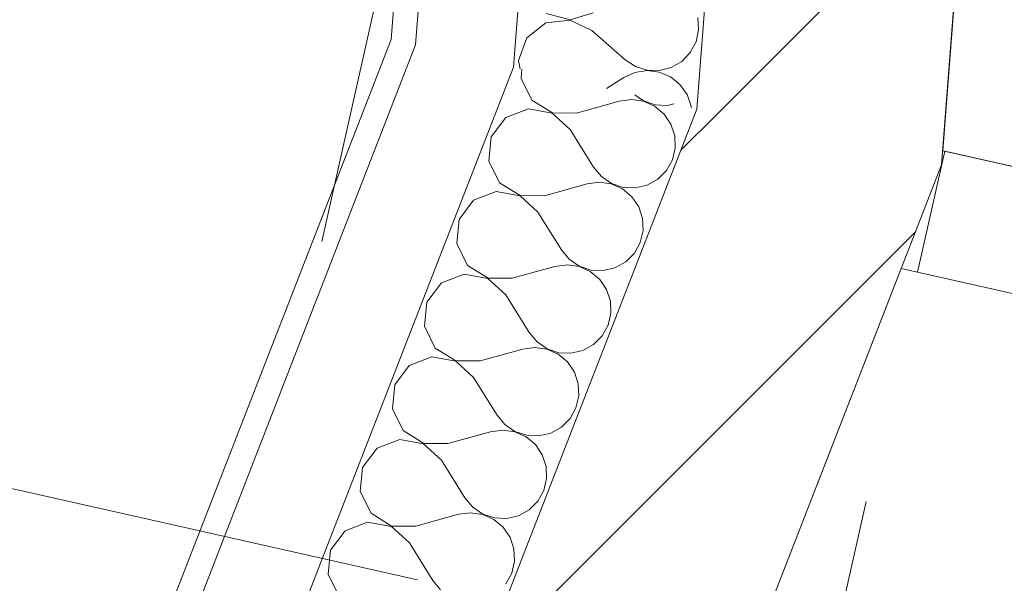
# Model space of a CAD drawing. Header units: millimetres. Extents: x -7213913 to -6930525, y 6129472 to 6355042.
# Tile 82 of 214: x -7204473 to -7203679, y 6170737 to 6171191. Entities that reach past the tile are written whole.
import ezdxf
from ezdxf.enums import TextEntityAlignment as Align

# ---------------------------------------------------------------- set-up
doc = ezdxf.new("R2010")
doc.units = ezdxf.units.MM
doc.header["$MEASUREMENT"] = 0
doc.linetypes.add('Штрихпунктирная', pattern=[670.277762, 352.777767, -176.388884, 0, -141.111112])
for name, color, linetype in [('S - квартира_помещение.АР', 7, 'Continuous'), ('АР-Стены_внешние_.АР', 7, 'Continuous'), ('АР-Стены_Перегородки_межквартирные_200.АР', 7, 'Continuous'), ('АР-Чертеж-Оси_Осевые размеры.АР', 7, 'Continuous'), ('АР-Чертеж-Размеры.АР', 7, 'Continuous')]:
    doc.layers.add(name, color=color, linetype=linetype)
for name, color, linetype, lineweight in [('S - квартира_помещение.АР_Ном._пера__2', 8, 'Continuous', 15), ('АР-Стены_внешние_.АР_Ном._пера__1', 7, 'Continuous', 0), ('АР-Стены_Перегородки_межквартирные_200.АР_Ном._пера__1', 7, 'Continuous', 15), ('АР-Чертеж-Оси_Осевые размеры.АР_Ном._пера__1', 7, 'Continuous', 0), ('АР-Чертеж-Оси_Осевые размеры.АР_Ном._пера__120', 7, 'Continuous', 0), ('АР-Чертеж-Размеры.АР_Ном._пера__1', 7, 'Continuous', 0), ('Паспорта Зон Archicad_Ном._пера__1', 7, 'Continuous', 0)]:
    doc.layers.add(name, color=color, linetype=linetype, lineweight=lineweight)
doc.styles.add('РЎР“Р•РќР•Р\xa0Р\x98Р\xa0_РЎРўР\x98Р›Р¬_1', font='txt')
doc.styles.add('РЎР“Р•РќР•Р\xa0Р\x98Р\xa0_РЎРўР\x98Р›Р¬_2', font='calibri.ttf')
doc.styles.add('РЎР“Р•РќР•Р\xa0Р\x98Р\xa0_РЎРўР\x98Р›Р¬_3', font='GOST_Common.ttf')
doc.styles.add('РЎР“Р•РќР•Р\xa0Р\x98Р\xa0_РЎРўР\x98Р›Р¬_5', font='GOTHIC.TTF')
doc.styles.add('РЎР“Р•РќР•Р\xa0Р\x98Р\xa0_РЎРўР\x98Р›Р¬_7', font='isocpeur.ttf')
doc.dimstyles.new('СГЕНЕРИР_СТИЛЬ__2', dxfattribs={"dimtxt": 400, "dimasz": 332.5, "dimexe": 0.18, "dimexo": 0.0625, "dimgap": 0, "dimtad": 1, "dimdec": 0, "dimzin": 0, "dimdsep": 46, "dimtxsty": 'РЎР“Р•РќР•Р\xa0Р\x98Р\xa0_РЎРўР\x98Р›Р¬_5', "dimblk": 'ARROWHEAD_6', "dimblk1": 'ARROWHEAD_6', "dimblk2": 'ARROWHEAD_6', "dimcen": 0.09, "dimse1": 1, "dimse2": 1, "dimclrd": 7, "dimclre": 7, "dimclrt": 7, "dimazin": 0, "dimtfac": 1, "dimtdec": 4, "dimtmove": 2, "dimatfit": 3, "dimfxl": 1, "dimtolj": 1, "dimtzin": 0, "dimarcsym": 0})
doc.dimstyles.new('СГЕНЕРИР_СТИЛЬ__3', dxfattribs={"dimtxt": 200, "dimasz": 142.5, "dimexe": 0.18, "dimexo": 0.0625, "dimgap": 0, "dimtad": 1, "dimdec": 0, "dimzin": 0, "dimdsep": 46, "dimtxsty": 'РЎР“Р•РќР•Р\xa0Р\x98Р\xa0_РЎРўР\x98Р›Р¬_3', "dimblk": 'ARROWHEAD_6', "dimblk1": 'ARROWHEAD_6', "dimblk2": 'ARROWHEAD_6', "dimcen": 0.09, "dimse1": 1, "dimse2": 1, "dimclrd": 7, "dimclre": 7, "dimclrt": 7, "dimazin": 0, "dimtfac": 1, "dimtdec": 4, "dimtmove": 0, "dimatfit": 3, "dimfxl": 1, "dimtolj": 1, "dimtzin": 0, "dimarcsym": 0})
pattern_1 = [(45, (-6566190.34, 6562677.8), (-127.279217, 127.279217), [])]

# ---------------------------------------------------------------- blocks, each defined once
blk = doc.blocks.new('Кухня-столовая_1_54_10', base_point=(-7200165.15, 6172193.44))
at = {"layer": 'S - квартира_помещение.АР_Ном._пера__2', "color": 8, "linetype": 'Continuous', "lineweight": 15, "flags": 128}
blk.add_lwpolyline([(-7197273.5, 6171044.05), (-7197011.41, 6172211.03), (-7197645.61, 6172353.46), (-7197514.13, 6172938.88), (-7203483.61, 6174279.6), (-7203729.08, 6171085.76), (-7199526.02, 6170141.77), (-7198647.9, 6169944.55), (-7198346.81, 6171285.11)], close=True, dxfattribs=at)
at = {"layer": 'Паспорта Зон Archicad_Ном._пера__1', "color": 7, "lineweight": 0, "style": 'РЎР“Р•РќР•Р\xa0Р\x98Р\xa0_РЎРўР\x98Р›Р¬_1'}
blk.add_attdef('ROOM_NUMBER', text='', height=250, rotation=347.34172, dxfattribs=at).set_placement((-7201738.8, 6172668.44), align=Align.MIDDLE_CENTER)
at = {"layer": 'Паспорта Зон Archicad_Ном._пера__1', "color": 7, "lineweight": 0, "style": 'РЎР“Р•РќР•Р\xa0Р\x98Р\xa0_РЎРўР\x98Р›Р¬_2'}
blk.add_attdef('ROOM_AREA', text='', height=200, rotation=347.34172, dxfattribs=at).set_placement((-7199677.71, 6170339.75), align=Align.MIDDLE_RIGHT)
blk = doc.blocks.new('Жилая комната №2_2_56_10', base_point=(-7203053.56, 6168947.31))
at = {"layer": 'S - квартира_помещение.АР_Ном._пера__2', "color": 8, "linetype": 'Continuous', "lineweight": 15, "flags": 128}
blk.add_lwpolyline([(-7200165.96, 6167748.8), (-7199645.5, 6170066.12), (-7203762.5, 6170990.77), (-7204826.56, 6168257.5), (-7202584.64, 6167753.98), (-7202606.55, 6167656.41), (-7200302.92, 6167139.01)], close=True, dxfattribs=at)
at = {"layer": 'Паспорта Зон Archicad_Ном._пера__1', "color": 7, "lineweight": 0, "style": 'РЎР“Р•РќР•Р\xa0Р\x98Р\xa0_РЎРўР\x98Р›Р¬_1'}
blk.add_attdef('ROOM_NUMBER', text='', height=250, rotation=347.34172, dxfattribs=at).set_placement((-7202490.19, 6169322.89), align=Align.MIDDLE_CENTER)
at = {"layer": 'Паспорта Зон Archicad_Ном._пера__1', "color": 7, "lineweight": 0, "style": 'РЎР“Р•РќР•Р\xa0Р\x98Р\xa0_РЎРўР\x98Р›Р¬_2'}
blk.add_attdef('ROOM_AREA', text='', height=200, rotation=347.34172, dxfattribs=at).set_placement((-7200494.37, 6167371.53), align=Align.MIDDLE_RIGHT)
blk = doc.blocks.new('Стена_135_10', base_point=(-7203786.97, 6171637.55))
at = {"layer": 'АР-Стены_Перегородки_межквартирные_200.АР', "linetype": 'Continuous', "lineweight": 0, "true_color": 0x000000}
h = blk.add_hatch(dxfattribs=at)
h.set_pattern_fill('БЛОКИ_БЕТОННЫЕ_ЭФФЕКТИВН_28', color=18, style=0, pattern_type=2)
h.set_pattern_definition(pattern_1)
h.paths.add_polyline_path([(-7203886.67, 6171645.21), (-7203927.1, 6171119.27), (-7203729.96, 6171074.36), (-7203687.26, 6171629.89)])
at = {"layer": 'АР-Стены_Перегородки_межквартирные_200.АР_Ном._пера__1', "color": 7, "linetype": 'Continuous', "lineweight": 15, "flags": 128}
for points in [[(-7203886.67, 6171645.21), (-7203927.1, 6171119.27)], [(-7203729.96, 6171074.36), (-7203687.26, 6171629.89)]]:
    blk.add_lwpolyline(points, dxfattribs=at)
blk = doc.blocks.new('Стена_136_10', base_point=(-7203828.53, 6171096.81))
at = {"layer": 'АР-Стены_Перегородки_межквартирные_200.АР', "linetype": 'Continuous', "lineweight": 0, "true_color": 0x000000}
h = blk.add_hatch(dxfattribs=at)
h.set_pattern_fill('БЛОКИ_БЕТОННЫЕ_ЭФФЕКТИВН_28', color=18, style=0, pattern_type=2)
h.set_pattern_definition(pattern_1)
h.paths.add_polyline_path([(-7203927.1, 6171119.27), (-7204118.64, 6170627.23), (-7203932.27, 6170554.68), (-7203729.96, 6171074.36)])
at = {"layer": 'АР-Стены_Перегородки_межквартирные_200.АР_Ном._пера__1', "color": 7, "linetype": 'Continuous', "lineweight": 15, "flags": 128}
for points in [[(-7203927.1, 6171119.27), (-7204118.64, 6170627.23)], [(-7203932.27, 6170554.68), (-7203729.96, 6171074.36)]]:
    blk.add_lwpolyline(points, dxfattribs=at)
blk = doc.blocks.new('Стена_178_10', base_point=(-7203727.48, 6171085.4))
at = {"layer": 'АР-Стены_Перегородки_межквартирные_200.АР', "linetype": 'Continuous', "lineweight": 0, "true_color": 0x000000}
h = blk.add_hatch(dxfattribs=at)
h.set_pattern_fill('БУТ__50__000A', color=18, style=0, pattern_type=2)
h.set_pattern_definition([(45, (-6566190.34, 6562677.8), (-169.70563, 169.70563), []), (90, (-6566360.05, 6562847.5), (-216, 0), [0, -144, 0, -216]), (155, (-6566190.34, 6563017.2), (91.285545, 195.76248), [0, -105.6, 0, -182.4])])
h.paths.add_polyline_path([(-7199623.59, 6170163.69), (-7203727.48, 6171085.4), (-7203749.39, 6170987.83), (-7199645.5, 6170066.12)])
at = {"layer": 'АР-Стены_Перегородки_межквартирные_200.АР_Ном._пера__1', "color": 7, "linetype": 'Continuous', "lineweight": 15, "flags": 128}
for points in [[(-7203727.48, 6171085.4), (-7203749.39, 6170987.83)], [(-7199623.59, 6170163.69), (-7203727.48, 6171085.4)], [(-7203749.39, 6170987.83), (-7199645.5, 6170066.12)]]:
    blk.add_lwpolyline(points, dxfattribs=at)
blk = doc.blocks.new('*X689', base_point=(-6566190.34, 6562677.79))
at = {"layer": 'АР-Стены_внешние_.АР_Ном._пера__1', "color": 7, "linetype": 'Continuous', "lineweight": 0}
for p, q in [((-7204048.24, 6171196.27), (-7204029.39, 6171191.19)), ((-7204029.39, 6171191.19), (-7204010.69, 6171196.77)), ((-7204048.82, 6171188.75), (-7204064.19, 6171176.73)), ((-7204029.42, 6171190.9), (-7204048.82, 6171188.75)), ((-7204011.78, 6171182.53), (-7204029.42, 6171190.9)), ((-7203925.77, 6171183.08), (-7203926.38, 6171192.91)), ((-7204011.78, 6171182.53), (-7203984.94, 6171158.97)), ((-7203927.88, 6171173.45), (-7203925.77, 6171183.08)), ((-7204064.19, 6171176.73), (-7204070.95, 6171158.42)), ((-7203932.53, 6171164.77), (-7203927.88, 6171173.45)), ((-7203939.38, 6171157.68), (-7203932.53, 6171164.77)), ((-7204070.95, 6171158.42), (-7204069.59, 6171151.73)), ((-7203984.94, 6171158.97), (-7203976.71, 6171153.56)), ((-7203947.91, 6171152.74), (-7203939.38, 6171157.68)), ((-7203977.07, 6171148.82), (-7203986.03, 6171144.73)), ((-7203967.33, 6171150.31), (-7203977.07, 6171148.82)), ((-7203976.71, 6171153.56), (-7203967.31, 6171150.6)), ((-7203957.55, 6171149.08), (-7203967.33, 6171150.31)), ((-7203967.31, 6171150.6), (-7203957.46, 6171150.32)), ((-7203948.48, 6171145.22), (-7203957.55, 6171149.08)), ((-7203957.46, 6171150.32), (-7203947.91, 6171152.74)), ((-7203999.96, 6171135.86), (-7203986.03, 6171144.73)), ((-7203940.81, 6171139.04), (-7203948.48, 6171145.22)), ((-7203935.13, 6171130.99), (-7203940.81, 6171139.04)), ((-7203931.86, 6171121.69), (-7203935.13, 6171130.99)), ((-7203931.77, 6171120.33), (-7203931.86, 6171121.69))]:
    blk.add_line(p, q, dxfattribs=at)
blk = doc.blocks.new('Стена_331_10', base_point=(-7203886.67, 6171645.21))
at = {"layer": 'АР-Стены_внешние_.АР_Ном._пера__1', "color": 7, "linetype": 'Continuous', "lineweight": 0}
for p, q in [((-7204116, 6171662.84), (-7204153.81, 6171170.91)), ((-7204036.23, 6171656.71), (-7204074.95, 6171152.95))]:
    blk.add_line(p, q, dxfattribs=at)
at = {"layer": 'АР-Стены_внешние_.АР_Ном._пера__1', "color": 7, "linetype": 'Continuous', "lineweight": 0, "flags": 128}
for points in [[(-7204135.94, 6171664.37), (-7204173.52, 6171175.4)], [(-7203927.1, 6171119.27), (-7203886.67, 6171645.21)]]:
    blk.add_lwpolyline(points, dxfattribs=at)
at = {"layer": 'АР-Стены_внешние_.АР', "color": 7, "lineweight": 0}
blk.add_blockref('*X689', (-6566190.34, 6562677.79), dxfattribs=at)
blk = doc.blocks.new('*X691', base_point=(-6566190.34, 6562677.79))
at = {"layer": 'АР-Стены_внешние_.АР_Ном._пера__1', "color": 7, "linetype": 'Continuous', "lineweight": 0}
for p, q in [((-7204068.18, 6171151.4), (-7204068.88, 6171143.99)), ((-7204068.88, 6171143.99), (-7204060.23, 6171126.49)), ((-7203977.19, 6171130.68), (-7203970.13, 6171125.85)), ((-7204060.23, 6171126.49), (-7204043.67, 6171116.16)), ((-7204024.15, 6171116.07), (-7203989.76, 6171125.67)), ((-7203979.99, 6171126.99), (-7203989.76, 6171125.67)), ((-7203970.24, 6171125.58), (-7203979.99, 6171126.99)), ((-7203961.24, 6171121.57), (-7203970.24, 6171125.58)), ((-7203970.13, 6171125.85), (-7203960.79, 6171122.73)), ((-7203960.79, 6171122.73), (-7203950.94, 6171122.27)), ((-7203950.94, 6171122.27), (-7203945.7, 6171123.51)), ((-7204062.97, 6171119.47), (-7204081.17, 6171112.42)), ((-7204043.78, 6171115.89), (-7204062.97, 6171119.47)), ((-7204029.34, 6171102.76), (-7204043.78, 6171115.89)), ((-7204043.67, 6171116.16), (-7204024.15, 6171116.07)), ((-7203953.68, 6171115.25), (-7203961.24, 6171121.57)), ((-7203948.14, 6171107.1), (-7203953.68, 6171115.25)), ((-7204081.17, 6171112.42), (-7204092.95, 6171096.86)), ((-7203945.03, 6171097.75), (-7203948.14, 6171107.1)), ((-7204029.34, 6171102.76), (-7204010.49, 6171072.42)), ((-7204092.95, 6171096.86), (-7204094.79, 6171077.43)), ((-7203944.6, 6171087.9), (-7203945.03, 6171097.75)), ((-7203946.87, 6171078.32), (-7203944.6, 6171087.9)), ((-7204094.79, 6171077.43), (-7204086.14, 6171059.93)), ((-7203951.68, 6171069.72), (-7203946.87, 6171078.32)), ((-7204010.49, 6171072.42), (-7204004.18, 6171064.85)), ((-7203958.65, 6171062.75), (-7203951.68, 6171069.72)), ((-7204086.14, 6171059.93), (-7204069.59, 6171049.59)), ((-7204050.07, 6171049.51), (-7204015.67, 6171059.11)), ((-7204005.9, 6171060.42), (-7204015.67, 6171059.11)), ((-7203996.15, 6171059.02), (-7204005.9, 6171060.42)), ((-7204004.18, 6171064.85), (-7203996.05, 6171059.29)), ((-7203987.15, 6171055.01), (-7203996.15, 6171059.02)), ((-7203996.05, 6171059.29), (-7203986.7, 6171056.16)), ((-7203967.26, 6171057.97), (-7203958.65, 6171062.75)), ((-7204088.88, 6171052.9), (-7204107.08, 6171045.86)), ((-7204069.69, 6171049.33), (-7204088.88, 6171052.9)), ((-7203979.59, 6171048.68), (-7203987.15, 6171055.01)), ((-7203986.7, 6171056.16), (-7203976.86, 6171055.71)), ((-7203976.86, 6171055.71), (-7203967.26, 6171057.97)), ((-7204107.08, 6171045.86), (-7204118.87, 6171030.3)), ((-7204055.25, 6171036.19), (-7204069.69, 6171049.33)), ((-7204069.59, 6171049.59), (-7204050.07, 6171049.51)), ((-7203974.05, 6171040.54), (-7203979.59, 6171048.68)), ((-7204055.25, 6171036.19), (-7204036.4, 6171005.86)), ((-7203970.94, 6171031.19), (-7203974.05, 6171040.54)), ((-7204118.87, 6171030.3), (-7204120.71, 6171010.87)), ((-7203970.51, 6171021.34), (-7203970.94, 6171031.19)), ((-7203972.78, 6171011.75), (-7203970.51, 6171021.34)), ((-7203977.59, 6171003.15), (-7203972.78, 6171011.75)), ((-7204120.71, 6171010.87), (-7204112.06, 6170993.37)), ((-7204036.4, 6171005.86), (-7204030.09, 6170998.29)), ((-7204030.09, 6170998.29), (-7204021.96, 6170992.73)), ((-7203993.18, 6170991.4), (-7203984.57, 6170996.19)), ((-7203984.57, 6170996.19), (-7203977.59, 6171003.15)), ((-7204112.06, 6170993.37), (-7204095.5, 6170983.03)), ((-7204075.98, 6170982.94), (-7204041.58, 6170992.55)), ((-7204031.82, 6170993.86), (-7204041.58, 6170992.55)), ((-7204022.06, 6170992.46), (-7204031.82, 6170993.86)), ((-7204013.06, 6170988.44), (-7204022.06, 6170992.46)), ((-7204021.96, 6170992.73), (-7204012.61, 6170989.6)), ((-7204005.51, 6170982.12), (-7204013.06, 6170988.44)), ((-7204012.61, 6170989.6), (-7204002.77, 6170989.15)), ((-7204002.77, 6170989.15), (-7203993.18, 6170991.4)), ((-7204114.79, 6170986.34), (-7204133, 6170979.3)), ((-7204095.6, 6170982.76), (-7204114.79, 6170986.34)), ((-7204081.16, 6170969.63), (-7204095.6, 6170982.76)), ((-7204095.5, 6170983.03), (-7204075.98, 6170982.94)), ((-7203999.96, 6170973.97), (-7204005.51, 6170982.12)), ((-7204133, 6170979.3), (-7204144.78, 6170963.74)), ((-7203996.86, 6170964.62), (-7203999.96, 6170973.97)), ((-7204144.78, 6170963.74), (-7204146.62, 6170944.3)), ((-7204081.16, 6170969.63), (-7204062.31, 6170939.3)), ((-7203996.42, 6170954.78), (-7203996.86, 6170964.62)), ((-7203998.7, 6170945.19), (-7203996.42, 6170954.78)), ((-7204146.62, 6170944.3), (-7204137.97, 6170926.81)), ((-7204003.5, 6170936.59), (-7203998.7, 6170945.19)), ((-7204062.31, 6170939.3), (-7204056.01, 6170931.73)), ((-7204010.48, 6170929.63), (-7204003.5, 6170936.59)), ((-7204137.97, 6170926.81), (-7204121.41, 6170916.47)), ((-7204101.89, 6170916.38), (-7204067.49, 6170925.98)), ((-7204057.73, 6170927.3), (-7204067.49, 6170925.98)), ((-7204047.98, 6170925.9), (-7204057.73, 6170927.3)), ((-7204056.01, 6170931.73), (-7204047.87, 6170926.16)), ((-7204038.98, 6170921.88), (-7204047.98, 6170925.9)), ((-7204047.87, 6170926.16), (-7204038.53, 6170923.04)), ((-7204028.68, 6170922.59), (-7204019.09, 6170924.84)), ((-7204019.09, 6170924.84), (-7204010.48, 6170929.63)), ((-7204140.7, 6170919.78), (-7204158.91, 6170912.74)), ((-7204121.52, 6170916.2), (-7204140.7, 6170919.78)), ((-7204107.08, 6170903.07), (-7204121.52, 6170916.2)), ((-7204121.41, 6170916.47), (-7204101.89, 6170916.38)), ((-7204031.42, 6170915.56), (-7204038.98, 6170921.88)), ((-7204038.53, 6170923.04), (-7204028.68, 6170922.59)), ((-7204158.91, 6170912.74), (-7204170.69, 6170897.17)), ((-7204025.87, 6170907.41), (-7204031.42, 6170915.56)), ((-7204107.08, 6170903.07), (-7204088.22, 6170872.73)), ((-7204022.77, 6170898.06), (-7204025.87, 6170907.41)), ((-7204170.69, 6170897.17), (-7204172.53, 6170877.74)), ((-7204022.34, 6170888.22), (-7204022.77, 6170898.06)), ((-7204024.61, 6170878.63), (-7204022.34, 6170888.22)), ((-7204172.53, 6170877.74), (-7204163.88, 6170860.24)), ((-7204029.42, 6170870.03), (-7204024.61, 6170878.63)), ((-7204088.22, 6170872.73), (-7204081.92, 6170865.16)), ((-7204036.39, 6170863.07), (-7204029.42, 6170870.03)), ((-7204083.64, 6170860.74), (-7204093.41, 6170859.42)), ((-7204073.89, 6170859.33), (-7204083.64, 6170860.74)), ((-7204081.92, 6170865.16), (-7204073.78, 6170859.6)), ((-7204045, 6170858.28), (-7204036.39, 6170863.07)), ((-7204166.62, 6170853.22), (-7204184.82, 6170846.17)), ((-7204147.43, 6170849.64), (-7204166.62, 6170853.22)), ((-7204163.88, 6170860.24), (-7204147.32, 6170849.91)), ((-7204127.81, 6170849.82), (-7204093.41, 6170859.42)), ((-7204064.89, 6170855.32), (-7204073.89, 6170859.33)), ((-7204073.78, 6170859.6), (-7204064.44, 6170856.48)), ((-7204057.33, 6170849), (-7204064.89, 6170855.32)), ((-7204064.44, 6170856.48), (-7204054.59, 6170856.02)), ((-7204054.59, 6170856.02), (-7204045, 6170858.28)), ((-7204184.82, 6170846.17), (-7204196.6, 6170830.61)), ((-7204132.99, 6170836.51), (-7204147.43, 6170849.64)), ((-7204147.32, 6170849.91), (-7204127.81, 6170849.82)), ((-7204051.79, 6170840.85), (-7204057.33, 6170849)), ((-7204048.68, 6170831.5), (-7204051.79, 6170840.85)), ((-7204196.6, 6170830.61), (-7204198.44, 6170811.18)), ((-7204132.99, 6170836.51), (-7204114.14, 6170806.17)), ((-7204048.25, 6170821.65), (-7204048.68, 6170831.5)), ((-7204050.52, 6170812.07), (-7204048.25, 6170821.65)), ((-7204198.44, 6170811.18), (-7204189.79, 6170793.68)), ((-7204114.14, 6170806.17), (-7204107.83, 6170798.6)), ((-7204055.33, 6170803.47), (-7204050.52, 6170812.07)), ((-7204107.83, 6170798.6), (-7204099.7, 6170793.04)), ((-7204062.3, 6170796.5), (-7204055.33, 6170803.47)), ((-7204189.79, 6170793.68), (-7204173.24, 6170783.34)), ((-7204153.72, 6170783.26), (-7204119.32, 6170792.86)), ((-7204109.55, 6170794.17), (-7204119.32, 6170792.86)), ((-7204099.8, 6170792.77), (-7204109.55, 6170794.17)), ((-7204090.8, 6170788.76), (-7204099.8, 6170792.77)), ((-7204099.7, 6170793.04), (-7204090.35, 6170789.91)), ((-7204090.35, 6170789.91), (-7204080.51, 6170789.46)), ((-7204080.51, 6170789.46), (-7204070.92, 6170791.71)), ((-7204070.92, 6170791.71), (-7204062.3, 6170796.5)), ((-7204192.53, 6170786.65), (-7204210.73, 6170779.61)), ((-7204173.34, 6170783.07), (-7204192.53, 6170786.65)), ((-7204158.9, 6170769.94), (-7204173.34, 6170783.07)), ((-7204173.24, 6170783.34), (-7204153.72, 6170783.26)), ((-7204083.24, 6170782.43), (-7204090.8, 6170788.76)), ((-7204077.7, 6170774.29), (-7204083.24, 6170782.43)), ((-7204210.73, 6170779.61), (-7204222.52, 6170764.05)), ((-7204074.59, 6170764.94), (-7204077.7, 6170774.29)), ((-7204158.9, 6170769.94), (-7204140.05, 6170739.61)), ((-7204222.52, 6170764.05), (-7204224.36, 6170744.62)), ((-7204074.16, 6170755.09), (-7204074.59, 6170764.94)), ((-7204076.43, 6170745.5), (-7204074.16, 6170755.09)), ((-7204224.36, 6170744.62), (-7204215.71, 6170727.12)), ((-7204081.24, 6170736.9), (-7204076.43, 6170745.5)), ((-7204140.05, 6170739.61), (-7204133.74, 6170732.04))]:
    blk.add_line(p, q, dxfattribs=at)
blk = doc.blocks.new('Стена_332_10', base_point=(-7203927.1, 6171119.27))
at = {"layer": 'АР-Стены_внешние_.АР_Ном._пера__1', "color": 7, "linetype": 'Continuous', "lineweight": 0}
for p, q in [((-7204153.81, 6171170.91), (-7204332.98, 6170710.67)), ((-7204074.95, 6171152.95), (-7204258.43, 6170681.65))]:
    blk.add_line(p, q, dxfattribs=at)
at = {"layer": 'АР-Стены_внешние_.АР_Ном._пера__1', "color": 7, "linetype": 'Continuous', "lineweight": 0, "flags": 128}
for points in [[(-7204173.52, 6171175.4), (-7204351.61, 6170717.93)], [(-7204118.64, 6170627.23), (-7203927.1, 6171119.27)]]:
    blk.add_lwpolyline(points, dxfattribs=at)
at = {"layer": 'АР-Стены_внешние_.АР', "color": 7, "lineweight": 0}
blk.add_blockref('*X691', (-6566190.34, 6562677.79), dxfattribs=at)
blk = doc.blocks.new('Стандартный Маркер Сетки[186]_10', base_point=(-7196881.63, 6203728.58))
at = {"layer": 'АР-Чертеж-Оси_Осевые размеры.АР_Ном._пера__120', "color": 7, "linetype": 'Штрихпунктирная', "lineweight": 0}
blk.add_line((-7197100.77, 6202752.89), (-7211872.81, 6136980.89), dxfattribs=at)
at = {"layer": 'АР-Чертеж-Оси_Осевые размеры.АР_Ном._пера__120', "color": 7, "lineweight": 0, "style": 'РЎР“Р•РќР•Р\xa0Р\x98Р\xa0_РЎРўР\x98Р›Р¬_7'}
blk.add_attdef('AC_MarkerText_1', text='', height=350, rotation=347.34172, dxfattribs=at).set_placement((-7212163.17, 6135688.09), align=Align.TOP_CENTER)
blk = doc.blocks.new('*D913', base_point=(-6566190.34, 6562677.79))
at = {"layer": 'АР-Чертеж-Оси_Осевые размеры.АР_Ном._пера__1', "color": 7, "linetype": 'Continuous', "lineweight": 0, "transparency": 16777216}
for p, q in [((-7202989.38, 6205215.65), (-7203046.9, 6204959.53)), ((-7202914.5, 6204750.43), (-7203179.3, 6205168.62)), ((-7203367.05, 6205031.43), (-7202726.75, 6204887.63)), ((-7203046.9, 6204959.53), (-7212636.28, 6162263.16)), ((-7212768.67, 6162472.26), (-7212503.88, 6162054.07)), ((-7212956.43, 6162335.07), (-7212316.13, 6162191.26)), ((-7212636.28, 6162263.16), (-7212693.8, 6162007.04))]:
    blk.add_line(p, q, dxfattribs=at)
at = {"layer": 'АР-Чертеж-Оси_Осевые размеры.АР_Ном._пера__1', "color": 7, "lineweight": 0, "transparency": 16777216, "insert": (-7207709.48, 6184564.64), "char_height": 400, "attachment_point": 7, "rotation": 77.34172, "style": 'РЎР“Р•РќР•Р\xa0Р\x98Р\xa0_РЎРўР\x98Р›Р¬_5'}
blk.add_mtext('\\A1;{\\pql;\\fCentury Gothic|b0|i0|c204|p0;\\W1.000000;43\xa0760}', dxfattribs=at)
blk = doc.blocks.new('ARROWHEAD_6')
at = {"color": 0, "linetype": 'Continuous', "lineweight": 0}
for p, q in [((-0.5, -0.5), (0.5, 0.5)), ((0, 0), (-1, 0))]:
    blk.add_line(p, q, dxfattribs=at)
blk = doc.blocks.new('*D944', base_point=(-6566190.34, 6562677.79))
at = {"layer": 'АР-Чертеж-Размеры.АР_Ном._пера__1', "color": 7, "linetype": 'Continuous', "lineweight": 0, "transparency": 16777216}
for p, q in [((-7202845.33, 6170784.78), (-7202820.67, 6170894.55)), ((-7202788.58, 6170695.17), (-7202902.07, 6170874.39)), ((-7202708.12, 6170753.96), (-7202982.53, 6170815.6)), ((-7203480.82, 6167955.26), (-7202845.33, 6170784.78)), ((-7203537.56, 6168044.87), (-7203424.08, 6167865.64)), ((-7203343.62, 6167924.44), (-7203618.03, 6167986.07)), ((-7203505.48, 6167845.49), (-7203480.82, 6167955.26))]:
    blk.add_line(p, q, dxfattribs=at)
at = {"layer": 'АР-Чертеж-Размеры.АР_Ном._пера__1', "color": 7, "lineweight": 0, "transparency": 16777216, "insert": (-7203271.77, 6169068.58), "char_height": 200, "attachment_point": 7, "rotation": 77.34172, "style": 'РЎР“Р•РќР•Р\xa0Р\x98Р\xa0_РЎРўР\x98Р›Р¬_3'}
blk.add_mtext('\\A1;{\\pql;\\fGOST Common|b0|i0|c204|p0;\\W1.000000;2\xa0900}', dxfattribs=at)
blk = doc.blocks.new('*D1123', base_point=(-6566190.34, 6562677.79))
at = {"layer": 'АР-Чертеж-Размеры.АР_Ном._пера__1', "color": 7, "linetype": 'Continuous', "lineweight": 0, "transparency": 16777216}
for p, q in [((-7203683.41, 6171281.61), (-7203621.78, 6171556.03)), ((-7203562.98, 6171475.56), (-7203742.21, 6171362.08)), ((-7203762.36, 6171443.47), (-7203652.59, 6171418.82)), ((-7203652.59, 6171418.82), (-7199451.14, 6170475.19)), ((-7199481.95, 6170337.99), (-7199420.32, 6170612.4)), ((-7199361.52, 6170531.94), (-7199540.75, 6170418.45)), ((-7199451.14, 6170475.19), (-7198573.01, 6170277.97))]:
    blk.add_line(p, q, dxfattribs=at)
at = {"layer": 'АР-Чертеж-Размеры.АР_Ном._пера__1', "color": 7, "lineweight": 0, "transparency": 16777216, "insert": (-7201863.16, 6171057.92), "char_height": 200, "attachment_point": 7, "rotation": 347.34172, "style": 'РЎР“Р•РќР•Р\xa0Р\x98Р\xa0_РЎРўР\x98Р›Р¬_3'}
blk.add_mtext('\\A1;{\\pql;\\fGOST Common|b0|i0|c204|p0;\\W1.000000;4\xa0306}', dxfattribs=at)
blk = doc.blocks.new('*D1128', base_point=(-6566190.34, 6562677.79))
at = {"layer": 'АР-Чертеж-Размеры.АР_Ном._пера__1', "color": 7, "linetype": 'Continuous', "lineweight": 0, "transparency": 16777216}
for p, q in [((-7203852.52, 6170528.64), (-7203790.89, 6170803.06)), ((-7203732.1, 6170722.59), (-7203911.32, 6170609.11)), ((-7203931.47, 6170690.5), (-7203821.71, 6170665.85)), ((-7203821.71, 6170665.85), (-7199717.82, 6169744.14)), ((-7199748.64, 6169606.93), (-7199687, 6169881.35)), ((-7199807.43, 6169687.4), (-7199628.21, 6169800.88)), ((-7199717.82, 6169744.14), (-7199608.05, 6169719.49))]:
    blk.add_line(p, q, dxfattribs=at)
at = {"layer": 'АР-Чертеж-Размеры.АР_Ном._пера__1', "color": 7, "lineweight": 0, "transparency": 16777216, "insert": (-7202081.06, 6170315.91), "char_height": 200, "attachment_point": 7, "rotation": 347.34172, "style": 'РЎР“Р•РќР•Р\xa0Р\x98Р\xa0_РЎРўР\x98Р›Р¬_3'}
blk.add_mtext('\\A1;{\\pql;\\fGOST Common|b0|i0|c204|p0;\\W1.000000;4\xa0206}', dxfattribs=at)
blk = doc.blocks.new('Стандартный Маркер Сетки[196]_10', base_point=(-7210705, 6172211.8))
at = {"layer": 'АР-Чертеж-Оси_Осевые размеры.АР_Ном._пера__120', "color": 7, "linetype": 'Штрихпунктирная', "lineweight": 0}
blk.add_line((-7209729.3, 6171992.66), (-7185628.75, 6166579.81), dxfattribs=at)
at = {"layer": 'АР-Чертеж-Оси_Осевые размеры.АР_Ном._пера__120', "color": 7, "lineweight": 0, "style": 'РЎР“Р•РќР•Р\xa0Р\x98Р\xa0_РЎРўР\x98Р›Р¬_5'}
blk.add_attdef('AC_MarkerText_1', text='', height=350, rotation=347.34172, dxfattribs=at).set_placement((-7211122.91, 6172502.44), align=Align.TOP_CENTER)
blk = doc.blocks.new('Стандартный Маркер Сетки[215]_10', base_point=(-7210705, 6172211.8))
at = {"layer": 'АР-Чертеж-Оси_Осевые размеры.АР_Ном._пера__120', "color": 7, "linetype": 'Штрихпунктирная', "lineweight": 0}
blk.add_line((-7209729.3, 6171992.66), (-7185628.75, 6166579.81), dxfattribs=at)
at = {"layer": 'АР-Чертеж-Оси_Осевые размеры.АР_Ном._пера__120', "color": 7, "lineweight": 0, "style": 'РЎР“Р•РќР•Р\xa0Р\x98Р\xa0_РЎРўР\x98Р›Р¬_5'}
blk.add_attdef('AC_MarkerText_1', text='', height=350, rotation=347.34172, dxfattribs=at).set_placement((-7211122.91, 6172502.44), align=Align.TOP_CENTER)

msp = doc.modelspace()

# ---------------------------------------------------------------- linework, layer by layer
at = {"layer": 'S - квартира_помещение.АР', "color": 254, "linetype": 'Continuous', "lineweight": 0, "true_color": 0xd8d8d8, "flags": 128}
msp.add_lwpolyline([(-7197273.5, 6171044.05), (-7197011.41, 6172211.03), (-7197645.61, 6172353.46), (-7197514.13, 6172938.88), (-7203483.61, 6174279.6), (-7203729.08, 6171085.76), (-7199526.02, 6170141.77), (-7198647.9, 6169944.55), (-7198346.81, 6171285.11)], close=True, dxfattribs=at)
at = {"layer": 'S - квартира_помещение.АР', "color": 254, "linetype": 'Continuous', "lineweight": 0, "true_color": 0xffe1c4, "flags": 128}
msp.add_lwpolyline([(-7200165.96, 6167748.8), (-7199645.5, 6170066.12), (-7203762.5, 6170990.77), (-7204826.56, 6168257.5), (-7202584.64, 6167753.98), (-7202606.55, 6167656.41), (-7200302.92, 6167139.01)], close=True, dxfattribs=at)

# ---------------------------------------------------------------- block references
at = {"layer": 'S - квартира_помещение.АР', "color": 7, "linetype": 'Continuous', "lineweight": 0}
for name, p in [('Кухня-столовая_1_54_10', (-7200165.15, 6172193.44)), ('Жилая комната №2_2_56_10', (-7203053.56, 6168947.31))]:
    msp.add_blockref(name, p, dxfattribs=at)
at = {"layer": 'АР-Стены_внешние_.АР', "color": 7, "lineweight": 0}
for name, p in [('Стена_331_10', (-7203886.67, 6171645.21)), ('Стена_332_10', (-7203927.1, 6171119.27))]:
    msp.add_blockref(name, p, dxfattribs=at)
at = {"layer": 'АР-Стены_Перегородки_межквартирные_200.АР', "color": 7, "lineweight": 0}
for name, p in [('Стена_135_10', (-7203786.97, 6171637.55)), ('Стена_136_10', (-7203828.53, 6171096.81)), ('Стена_178_10', (-7203727.48, 6171085.4))]:
    msp.add_blockref(name, p, dxfattribs=at)
at = {"layer": 'АР-Чертеж-Оси_Осевые размеры.АР', "color": 8, "linetype": 'Continuous', "lineweight": 15}
for name, p in [('Стандартный Маркер Сетки[186]_10', (-7196881.63, 6203728.58)), ('Стандартный Маркер Сетки[196]_10', (-7210705, 6172211.8)), ('Стандартный Маркер Сетки[215]_10', (-7210705, 6172211.8))]:
    msp.add_blockref(name, p, dxfattribs=at)

# ---------------------------------------------------------------- dimensions: what is measured, and where the dimension line sits
at = {"layer": 'АР-Чертеж-Оси_Осевые размеры.АР', "color": 7, "linetype": 'Continuous', "lineweight": 0}
dim = msp.add_linear_dim(base=(-7212636.28, 6162263.16), p1=(-7203353.84, 6205028.47), p2=(-7212924.85, 6162327.98), angle=257.34172, dimstyle='СГЕНЕРИР_СТИЛЬ__2', dxfattribs=at)
dim.commit()
dim.dimension.update_dxf_attribs({"geometry": '*D913', "text_midpoint": (-7207720.9, 6185426.46), "dimtype": 160, "text_rotation": 77.34172})
at = {"layer": 'АР-Чертеж-Размеры.АР', "color": 7, "linetype": 'Continuous', "lineweight": 0}
for base, p1, p2, angle, picture, middle, turn in [((-7199451.14, 6170475.19), (-7203727.48, 6171085.4), (-7199526.02, 6170141.77), 347.34172, '*D1123', (-7201506.5, 6171080.31), 347.34172), ((-7199717.82, 6169744.14), (-7203749.39, 6170987.83), (-7199645.5, 6170066.12), 347.34172, '*D1128', (-7201724.4, 6170338.29), 347.34172), ((-7202845.33, 6170784.78), (-7202584.64, 6167753.98), (-7201697.45, 6170526.97), 77.34172, '*D944', (-7203294.16, 6169425.24), 77.34172)]:
    dim = msp.add_linear_dim(base=base, p1=p1, p2=p2, angle=angle, dimstyle='СГЕНЕРИР_СТИЛЬ__3', dxfattribs=at)
    dim.commit()
    dim.dimension.update_dxf_attribs({"geometry": picture, "text_midpoint": middle, "dimtype": 160, "text_rotation": turn})

doc.saveas('drawing.dxf')
